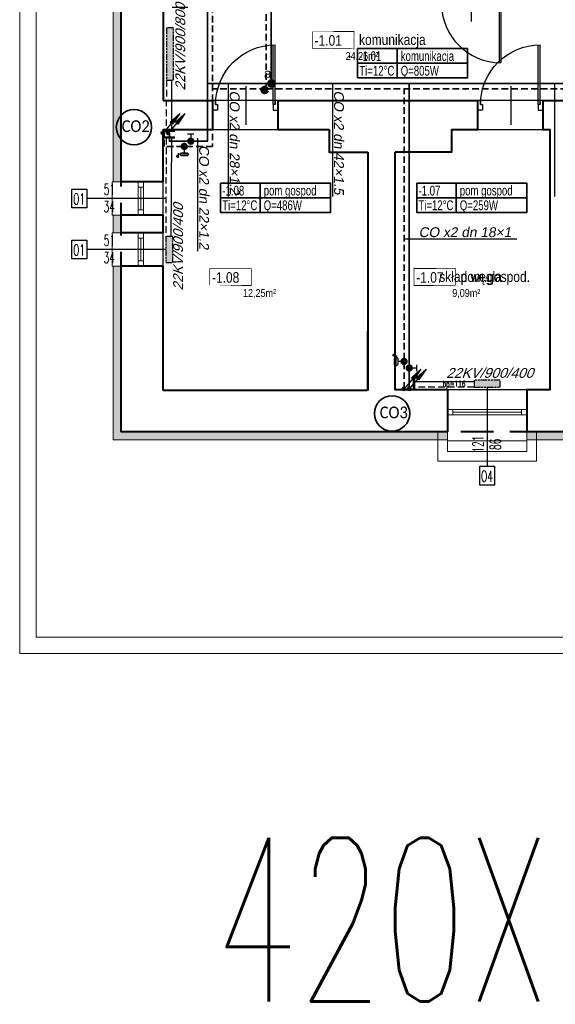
# Model space of a CAD drawing. Header units: millimetres. Extents: x 8949 to 48457, y -1077 to 15217.
# Tile 1 of 63: x 20379 to 21198, y 6584 to 8088. Entities that reach past the tile are written whole.
import ezdxf
from ezdxf.enums import TextEntityAlignment as Align

# ---------------------------------------------------------------- set-up
doc = ezdxf.new("R2010")
doc.units = ezdxf.units.MM
doc.linetypes.add('DASHED', pattern=[0.75, 0.5, -0.25])
doc.linetypes.add('PHANTOM', pattern=[29.5, 9.5, -1.5, 3, -1.5, 3, -1.5, 9.5])
for name, color, linetype, lineweight in [('0A_KONSTR', 250, 'Continuous', 40), ('0A_OCIEPLENIE', 30, 'Continuous', 9), ('0A_OPISY POM', 7, 'Continuous', 9), ('0A_POMOCNICZE', 30, 'Continuous', 9), ('0A_STOLARKA', 140, 'Continuous', 9), ('0Z_OPISY', 7, 'Continuous', 9), ('__ IS co_OZN POM', 6, 'Continuous', 35), ('___CO', 1, 'Continuous', 25), ('___IS GRZEJNIKI', 1, 'PHANTOM', 30), ('___IS OPIS PIONÓW', 2, 'Continuous', 25), ('___IS OPIS SREDNIC CO', 2, 'Continuous', 25), ('___IS PION CO', 1, 'Continuous', 25), ('__IS TERMOSTAT', 6, 'Continuous', 25)]:
    doc.layers.add(name, color=color, linetype=linetype, lineweight=lineweight)
for name, color, linetype in [('_a_drzwi', 2, 'Continuous'), ('ARMATURA', 7, 'Continuous'), ('Opisy', 4, 'Continuous')]:
    doc.layers.add(name, color=color, linetype=linetype)
doc.styles.add('0', font='arial.ttf', dxfattribs={"height": 10})
doc.styles.add('1', font='simplex.shx', dxfattribs={"width": 0.6})
doc.styles.add('1_50', font='simplex.shx', dxfattribs={"width": 0.6})
doc.styles.add('ETYKIETY_PRZEWODOW', font='arial.ttf', dxfattribs={"oblique": 10, "height": 10})
doc.styles.add('m1_romans', font='romans.shx', dxfattribs={"width": 0.8})
doc.styles.get("Standard").update_dxf_attribs({"font": 'arial.ttf'})

# ---------------------------------------------------------------- blocks, each defined once
blk = doc.blocks.new('A$C372b6b25')
at = {"layer": '_a_drzwi'}
for p, q in [((3.333333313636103, -4.444444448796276), (3.333333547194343, 63.88888889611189)), ((5.55555553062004, -4.444444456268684), (5.555555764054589, 63.852745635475)), ((37.04486090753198, 16.66666644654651), (37.04486075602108, -27.77777792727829)), ((0, 0), (3.33333332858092, -1.120861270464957e-08)), ((5.555555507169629, -11.1111111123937), (-3.839522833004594e-08, -11.1111110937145)), ((3.33333332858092, -1.120861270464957e-08), (3.333333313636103, -4.444444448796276)), ((3.333333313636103, -4.444444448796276), (5.55555553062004, -4.444444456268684)), ((5.55555553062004, -4.444444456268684), (5.555555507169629, -11.1111111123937)), ((69.44444444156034, -4.444444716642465), (69.44444441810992, -11.11111137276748)), ((71.66666665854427, -4.444444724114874), (69.44444444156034, -4.444444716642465)), ((69.44444441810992, -11.11111137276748), (74.99999996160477, -11.1111113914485)), ((71.66666667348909, -2.870419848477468e-07), (71.66666665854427, -4.444444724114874)), ((75, -2.982487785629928e-07), (71.66666667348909, -2.870419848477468e-07))]:
    blk.add_line(p, q, dxfattribs=at)
for points in [[(0, 0), (0, -11.1111110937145)], [(75, -2.982487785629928e-07), (74.99999996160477, -11.1111113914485)]]:
    blk.add_lwpolyline(points, dxfattribs=at)
blk.add_arc((3.333333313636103, -4.444444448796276), 68.33333334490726, 0, 89.99999980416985, dxfattribs=at)
blk = doc.blocks.new('A$C3A1D35A0')
at = {"layer": '___IS PION CO'}
blk.add_hatch(color=2, dxfattribs=at).paths.add_polyline_path([(0, 39.52686293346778), (-2.429371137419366, 19.93677408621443), (0, 19.93677408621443), (2.429371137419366, 19.93677408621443)])
at = {"layer": '___IS PION CO', "color": 2}
for points in [[(0, 39.52686293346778), (-2.429371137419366, 19.93677408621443), (0, 19.93677408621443)], [(0, 39.52686293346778), (0, 0)], [(0, 39.52686293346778), (0, 0)], [(0, 39.52686293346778), (2.429371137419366, 19.93677408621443), (0, 19.93677408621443)]]:
    blk.add_lwpolyline(points, dxfattribs=at)
blk = doc.blocks.new('REGDPG')
at = {"layer": 'ARMATURA', "linetype": 'Continuous'}
for p, q in [((11, 21), (11, 13)), ((11, 21), (13, 21)), ((13, 21), (14, 20)), ((14, 20), (14, 18)), ((-9, 15), (-6, 18)), ((-6, 12), (-9, 15)), ((-9, 15), (9, 15)), ((-6, 18), (6, 18)), ((6, 12), (-6, 12)), ((0, 6), (0, 12)), ((6, 18), (9, 15)), ((9, 15), (6, 12)), ((13, 17), (11, 17)), ((14, 18), (13, 17))]:
    blk.add_line(p, q, dxfattribs=at)
at = {"layer": 'ARMATURA', "linetype": 'Continuous', "const_width": 7}
blk.add_lwpolyline([(-3.5, 0, 1), (3.5, 0, 1)], format="xyb", close=True, dxfattribs=at)
blk = doc.blocks.new('ZAWORODCING')
at = {"layer": 'ARMATURA', "linetype": 'Continuous'}
for p, q in [((-6, 14), (6, 14)), ((0, 14), (0, 7))]:
    blk.add_line(p, q, dxfattribs=at)
at = {"layer": 'ARMATURA', "linetype": 'Continuous', "const_width": 7}
blk.add_lwpolyline([(-3.5, 0, 1), (3.5, 0, 1)], format="xyb", close=True, dxfattribs=at)

msp = doc.modelspace()

# ---------------------------------------------------------------- hatches: boundary and pattern name
at = {"layer": '0A_OCIEPLENIE', "transparency": 33554687}
h = msp.add_hatch(dxfattribs=at)
h.set_pattern_fill('HONEY', color=256)
h.set_pattern_definition([(0, (8036.601214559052, 1017.80696612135), (4.7625, 2.749630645), [3.175, -6.35]), (120, (8036.601214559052, 1017.80696612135), (-4.762499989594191, 2.749630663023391), [3.174999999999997, -6.349999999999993]), (59.99999999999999, (8036.601214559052, 1017.80696612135), (1.040580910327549e-08, 5.499261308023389), [-6.35, 3.175])])
h.paths.add_polyline_path([(21748.72370591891, 7458.432598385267), (21743.72370591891, 7458.432598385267), (21743.72370591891, 7446.432598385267), (21748.72370591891, 7446.432598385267)])
h.paths.add_polyline_path([(21743.72370591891, 7458.432598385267), (21725.72370591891, 7458.432598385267), (21725.72370591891, 7446.432598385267), (21743.72370591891, 7446.432598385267)])
h.paths.add_polyline_path([(21725.72370591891, 7458.432598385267), (21720.72370591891, 7458.432598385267), (21720.72370591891, 7446.432598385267), (21725.72370591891, 7446.432598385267)])
h.paths.add_polyline_path([(21668.72370591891, 7458.432598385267), (21645.72370591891, 7458.432598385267), (21645.72370591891, 7446.432598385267), (21668.72370591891, 7446.432598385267)])
h.paths.add_polyline_path([(21645.72370591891, 7458.432598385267), (21640.72370591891, 7458.432598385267), (21640.72370591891, 7446.432598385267), (21645.72370591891, 7446.432598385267)])
h.paths.add_polyline_path([(21588.72370591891, 7458.432598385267), (21573.72370591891, 7458.432598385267), (21573.72370591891, 7446.43259838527), (21588.72370591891, 7446.43259838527)])
h.paths.add_polyline_path([(21573.72370591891, 7458.432598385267), (21491.05126468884, 7458.432598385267), (21491.05126468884, 7446.43259838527), (21573.72370591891, 7446.43259838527)])
h.paths.add_polyline_path([(21491.05126468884, 7458.432598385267), (21450.16534674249, 7458.432598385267), (21450.16534674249, 7446.43259838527), (21491.05126468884, 7446.43259838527)])
h.paths.add_polyline_path([(21450.16534674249, 7458.432598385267), (21435.16534674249, 7458.432598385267), (21435.16534674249, 7446.43259838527), (21450.16534674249, 7446.43259838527)])
h.paths.add_polyline_path([(21384.16534674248, 7458.432598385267), (21379.16534674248, 7458.432598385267), (21379.16534674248, 7446.432598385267), (21384.16534674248, 7446.432598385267)])
h.paths.add_polyline_path([(21379.16534674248, 7458.432598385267), (21361.16534674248, 7458.432598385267), (21361.16534674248, 7446.432598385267), (21379.16534674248, 7446.432598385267)])
h.paths.add_polyline_path([(21361.16534674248, 7458.432598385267), (21356.16534674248, 7458.432598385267), (21356.16534674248, 7446.432598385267), (21361.16534674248, 7446.432598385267)])
h.paths.add_polyline_path([(21304.16534674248, 7458.432598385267), (21289.16534674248, 7458.432598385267), (21289.16534674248, 7446.432598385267), (21304.16534674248, 7446.432598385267)])
h.paths.add_polyline_path([(21289.16534674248, 7458.432598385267), (21169.16534674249, 7458.432598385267), (21169.16534674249, 7446.432598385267), (21289.16534674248, 7446.432598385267)])
h.paths.add_polyline_path([(21169.16534674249, 7458.432598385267), (21154.16534674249, 7458.432598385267), (21154.16534674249, 7446.432598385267), (21169.16534674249, 7446.432598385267)])
h.paths.add_polyline_path([(21033.16534674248, 7458.432598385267), (21018.16534674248, 7458.432598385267), (21018.16534674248, 7446.432598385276), (21033.16534674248, 7446.432598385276)])
h.paths.add_polyline_path([(21018.16534674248, 7458.432598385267), (20534.16534674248, 7458.432598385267), (20534.16534674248, 7711.432598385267), (20522.16534674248, 7711.432598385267), (20522.16534674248, 7446.432598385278), (20534.16534674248, 7446.432598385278), (21018.16534674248, 7446.432598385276)])
h.paths.add_polyline_path([(20534.16534674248, 7789.432598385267), (20522.16534674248, 7789.432598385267), (20522.16534674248, 7762.432598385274), (20534.16534674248, 7762.432598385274)])
h.paths.add_polyline_path([(20534.16534674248, 8218.432598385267), (20522.16534674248, 8218.432598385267), (20522.16534674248, 7840.432598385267), (20534.16534674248, 7840.432598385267)])
h.paths.add_polyline_path([(21373.62060964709, 8001.771961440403), (21413.36027445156, 8001.771961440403), (21413.36027445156, 8028.794307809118), (21373.62060964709, 8028.794307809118)], flags=9)
h.paths.add_polyline_path([(20674.16391548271, 8327.965227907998), (20674.16391548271, 8356.565227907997), (20653.16391548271, 8356.565227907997), (20653.16391548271, 8327.965227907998)], flags=9)
h.paths.add_polyline_path([(20674.16391548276, 8118.132598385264), (20674.16391548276, 8138.732598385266), (20653.16391548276, 8138.732598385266), (20653.16391548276, 8118.132598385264)], flags=9)
h.paths.add_polyline_path([(20674.16391548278, 8022.432598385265), (20674.16391548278, 8049.432598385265), (20653.16391548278, 8049.432598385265), (20653.16391548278, 8022.432598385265)], flags=9)
h.paths.add_polyline_path([(20674.16391548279, 7931.932598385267), (20674.16391548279, 7952.932598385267), (20653.16391548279, 7952.932598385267), (20653.16391548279, 7931.932598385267)], flags=9)
h.paths.add_polyline_path([(20654.70457165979, 7707.06116981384), (20654.70457165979, 7735.661169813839), (20633.70457165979, 7735.661169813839), (20633.70457165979, 7707.06116981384)], flags=9)
h.paths.add_polyline_path([(20743.92645476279, 8193.325151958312), (20772.52645476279, 8193.325151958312), (20772.52645476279, 8214.325151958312), (20743.92645476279, 8214.325151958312)], flags=9)
h.paths.add_polyline_path([(20965.36534674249, 8193.325151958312), (20985.96534674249, 8193.325151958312), (20985.96534674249, 8214.325151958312), (20965.36534674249, 8214.325151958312)], flags=9)
h.paths.add_polyline_path([(21062.86534674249, 8193.325151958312), (21089.46534674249, 8193.325151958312), (21089.46534674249, 8214.325151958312), (21062.86534674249, 8214.325151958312)], flags=9)
h.paths.add_polyline_path([(20903.36444984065, 8216.029296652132), (20903.36444984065, 8239.429296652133), (20882.36444984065, 8239.429296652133), (20882.36444984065, 8216.029296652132)], flags=9)
h.paths.add_polyline_path([(20740.17812377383, 7573.905326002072), (20767.17812377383, 7573.905326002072), (20767.17812377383, 7594.905326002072), (20740.17812377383, 7594.905326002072)], flags=25)
h.paths.add_polyline_path([(21057.06534674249, 7573.905326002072), (21085.26534674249, 7573.905326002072), (21085.26534674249, 7594.905326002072), (21057.06534674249, 7594.905326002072)], flags=9)
h.paths.add_polyline_path([(21362.36534674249, 7573.90532600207), (21390.96534674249, 7573.90532600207), (21390.96534674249, 7594.90532600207), (21362.36534674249, 7594.90532600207)], flags=9)
h.paths.add_polyline_path([(21676.66534674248, 7573.905326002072), (21705.66534674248, 7573.905326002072), (21705.66534674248, 7594.905326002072), (21676.66534674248, 7594.905326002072)], flags=9)
h.paths.add_polyline_path([(21489.82424098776, 7828.177741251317), (21489.82424098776, 7855.177741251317), (21468.82424098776, 7855.177741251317), (21468.82424098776, 7828.177741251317)], flags=9)
h.paths.add_polyline_path([(21525.1696310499, 7736.2763530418), (21542.1696310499, 7736.2763530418), (21542.1696310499, 7757.2763530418), (21525.1696310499, 7757.2763530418)], flags=9)
h.paths.add_polyline_path([(21594.25587722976, 7729.510486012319), (21594.25587722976, 7758.110486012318), (21573.25587722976, 7758.110486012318), (21573.25587722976, 7729.510486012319)], flags=9)
h.paths.add_polyline_path([(21238.12639449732, 8250.438293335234), (21238.12639449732, 8279.038293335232), (21217.12639449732, 8279.038293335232), (21217.12639449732, 8250.438293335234)], flags=9)
h.paths.add_polyline_path([(21238.12639449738, 7707.632598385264), (21238.12639449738, 7736.232598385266), (21217.12639449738, 7736.232598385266), (21217.12639449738, 7707.632598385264)], flags=9)
h.paths.add_polyline_path([(20871.4571188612, 7842.327518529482), (20891.6571188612, 7842.327518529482), (20891.6571188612, 7863.327518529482), (20871.4571188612, 7863.327518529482)], flags=9)
h.paths.add_polyline_path([(20986.06534674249, 7842.327518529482), (21006.26534674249, 7842.327518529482), (21006.26534674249, 7863.327518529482), (20986.06534674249, 7863.327518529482)], flags=9)
h.paths.add_polyline_path([(20822.57036450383, 7889.819634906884), (20822.57036450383, 7910.419634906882), (20801.57036450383, 7910.419634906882), (20801.57036450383, 7889.819634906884)], flags=9)
h.paths.add_polyline_path([(21066.26253718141, 7889.380100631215), (21066.26253718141, 7909.980100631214), (21045.26253718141, 7909.980100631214), (21045.26253718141, 7889.380100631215)], flags=9)
h.paths.add_polyline_path([(21136.91124650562, 7752.365417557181), (21136.91124650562, 7780.96541755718), (21115.91124650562, 7780.96541755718), (21115.91124650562, 7752.365417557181)], flags=9)
h.paths.add_polyline_path([(21639.7596360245, 7426.791666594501), (21639.7596360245, 7451.9916665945), (21614.5596360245, 7451.9916665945), (21614.5596360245, 7426.791666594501)], flags=9)
h.paths.add_polyline_path([(21613.3385257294, 7429.477470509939), (21613.3385257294, 7449.877470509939), (21588.1385257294, 7449.877470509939), (21588.1385257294, 7429.477470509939)], flags=9)
h.paths.add_polyline_path([(21719.7596360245, 7426.791666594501), (21719.7596360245, 7451.9916665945), (21694.5596360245, 7451.9916665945), (21694.5596360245, 7426.791666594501)], flags=9)
h.paths.add_polyline_path([(21693.33852572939, 7429.477470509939), (21693.33852572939, 7449.877470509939), (21668.13852572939, 7449.877470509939), (21668.13852572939, 7429.477470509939)], flags=9)
h.paths.add_polyline_path([(21799.7596360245, 7426.791666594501), (21799.7596360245, 7451.9916665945), (21774.5596360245, 7451.9916665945), (21774.5596360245, 7426.791666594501)], flags=9)
h.paths.add_polyline_path([(21773.33852572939, 7429.477470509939), (21773.33852572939, 7449.877470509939), (21748.13852572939, 7449.877470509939), (21748.13852572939, 7429.477470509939)], flags=9)
h.paths.add_polyline_path([(21603.69324741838, 7378.050033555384), (21625.05324741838, 7378.050033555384), (21625.05324741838, 7403.250033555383), (21603.69324741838, 7403.250033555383)], flags=9)
h.paths.add_polyline_path([(21683.69324741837, 7378.050033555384), (21705.05324741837, 7378.050033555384), (21705.05324741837, 7403.250033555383), (21683.69324741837, 7403.250033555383)], flags=9)
h.paths.add_polyline_path([(21763.69324741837, 7378.050033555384), (21785.05324741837, 7378.050033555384), (21785.05324741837, 7403.250033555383), (21763.69324741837, 7403.250033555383)], flags=9)
h.paths.add_polyline_path([(21956.13488824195, 7378.050033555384), (21977.49488824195, 7378.050033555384), (21977.49488824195, 7403.250033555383), (21956.13488824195, 7403.250033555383)], flags=9)
h.paths.add_polyline_path([(21669.30192060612, 7678.618545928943), (21783.28827804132, 7678.618545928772), (21783.28827804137, 7711.928232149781), (21669.30192060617, 7711.928232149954)], flags=9)
h.paths.add_polyline_path([(21604.07009452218, 7658.137891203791), (21652.85590625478, 7658.137891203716), (21652.85590625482, 7683.120155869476), (21604.07009452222, 7683.120155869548)], flags=9)
h.paths.add_polyline_path([(21493.08263417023, 8753.618184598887), (21493.08263417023, 8776.720503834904), (21451.86844590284, 8776.720503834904), (21451.86844590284, 8753.618184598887)], flags=9)
h.paths.add_polyline_path([(21493.08263417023, 7301.373594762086), (21493.08263417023, 7324.475913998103), (21451.86844590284, 7324.475913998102), (21451.86844590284, 7301.373594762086)], flags=9)
h.paths.add_polyline_path([(21252.50357933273, 8338.787035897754), (21366.48993676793, 8338.787035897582), (21366.48993676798, 8372.096722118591), (21252.50357933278, 8372.096722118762)], flags=9)
h.paths.add_polyline_path([(20736.31588251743, 7678.618545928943), (20840.08668742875, 7678.618545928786), (20840.0866874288, 7711.928232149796), (20736.31588251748, 7711.928232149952)], flags=9)
h.paths.add_polyline_path([(21047.87178949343, 7678.618545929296), (21161.85814692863, 7678.618545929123), (21161.85814692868, 7711.928232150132), (21047.87178949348, 7711.928232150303)], flags=9)
h.paths.add_polyline_path([(21364.1983098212, 7678.618545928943), (21478.1846672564, 7678.618545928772), (21478.18466725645, 7711.928232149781), (21364.19830982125, 7711.928232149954)], flags=9)
h.paths.add_polyline_path([(21712.71030987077, 8338.787035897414), (21826.69666730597, 8338.787035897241), (21826.69666730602, 8372.096722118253), (21712.71030987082, 8372.096722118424)], flags=9)
h.paths.add_polyline_path([(21187.32905202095, 8318.306381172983), (21236.11486375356, 8318.30638117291), (21236.1148637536, 8343.288645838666), (21187.32905202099, 8343.288645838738)], flags=9)
h.paths.add_polyline_path([(21186.69123397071, 8337.845640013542), (21236.47022442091, 8337.845640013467), (21236.47022442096, 8371.155326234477), (21186.69123397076, 8371.155326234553)], flags=9)
h.paths.add_polyline_path([(20952.16538171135, 8338.525098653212), (21075.29771458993, 8338.525098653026), (21075.29771458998, 8371.834784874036), (20952.1653817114, 8371.834784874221)], flags=9)
h.paths.add_polyline_path([(20887.13000856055, 8318.306381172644), (20943.5611136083, 8318.30638117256), (20943.56111360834, 8343.288645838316), (20887.13000856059, 8343.2886458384)], flags=9)
h.paths.add_polyline_path([(20886.30938014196, 8337.845640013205), (20936.08837059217, 8337.84564001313), (20936.08837059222, 8371.155326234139), (20886.30938014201, 8371.155326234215)], flags=9)
h.paths.add_polyline_path([(20669.53698958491, 7658.137891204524), (20725.96809463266, 7658.13789120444), (20725.9680946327, 7683.120155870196), (20669.53698958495, 7683.120155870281)], flags=24)
h.paths.add_polyline_path([(20669.80503783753, 7677.677150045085), (20719.58402828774, 7677.67715004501), (20719.58402828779, 7710.986836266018), (20669.80503783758, 7710.986836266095)], flags=24)
h.paths.add_polyline_path([(20982.63996340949, 7658.137891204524), (21031.42577514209, 7658.137891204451), (21031.42577514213, 7683.120155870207), (20982.63996340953, 7683.12015587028)], flags=9)
h.paths.add_polyline_path([(20982.02670197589, 7677.677150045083), (21031.80569242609, 7677.677150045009), (21031.80569242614, 7710.986836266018), (20982.02670197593, 7710.986836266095)], flags=9)
h.paths.add_polyline_path([(21298.04151784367, 7658.137891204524), (21354.47262289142, 7658.13789120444), (21354.47262289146, 7683.120155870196), (21298.04151784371, 7683.120155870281)], flags=9)
h.paths.add_polyline_path([(21298.35322230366, 7677.677150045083), (21348.13221275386, 7677.677150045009), (21348.13221275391, 7710.986836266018), (21298.3532223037, 7710.986836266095)], flags=9)
h.paths.add_polyline_path([(21603.34769257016, 7677.677150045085), (21653.12668302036, 7677.67715004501), (21653.12668302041, 7710.986836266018), (21603.34769257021, 7710.986836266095)], flags=9)
h.paths.add_polyline_path([(21954.94736955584, 7674.176526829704), (22039.35664649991, 7674.176526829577), (22039.35664649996, 7707.486213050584), (21954.94736955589, 7707.486213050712)], flags=9)
h.paths.add_polyline_path([(21888.82331973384, 7658.137891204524), (21945.25442478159, 7658.13789120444), (21945.25442478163, 7683.120155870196), (21888.82331973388, 7683.120155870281)], flags=9)
h.paths.add_polyline_path([(21889.16776634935, 7677.677150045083), (21938.94675679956, 7677.677150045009), (21938.94675679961, 7710.986836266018), (21889.1677663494, 7710.986836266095)], flags=9)
h.paths.add_polyline_path([(21646.55351789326, 8318.306381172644), (21702.98462294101, 8318.30638117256), (21702.98462294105, 8343.288645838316), (21646.5535178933, 8343.288645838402)], flags=9)
h.paths.add_polyline_path([(21646.86522235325, 8337.845640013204), (21696.64421280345, 8337.845640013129), (21696.64421280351, 8371.155326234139), (21646.8652223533, 8371.155326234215)], flags=9)
h.paths.add_polyline_path([(21461.71534346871, 8513.600384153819), (21575.70170090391, 8513.600384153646), (21575.70170090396, 8546.910070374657), (21461.71534346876, 8546.910070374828)], flags=9)
h.paths.add_polyline_path([(21396.48351738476, 8493.119729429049), (21445.26932911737, 8493.119729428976), (21445.26932911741, 8518.101994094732), (21396.4835173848, 8518.101994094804)], flags=9)
h.paths.add_polyline_path([(21395.96848241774, 8512.658988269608), (21445.74747286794, 8512.658988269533), (21445.74747286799, 8545.968674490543), (21395.96848241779, 8545.96867449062)], flags=9)
h.paths.add_polyline_path([(20892.49067118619, 8040.692653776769), (21002.3733451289, 8040.692653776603), (21002.37334512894, 8074.002339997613), (20892.49067118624, 8074.002339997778)], flags=9)
h.paths.add_polyline_path([(20827.4552980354, 8020.211999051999), (20883.88640308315, 8020.211999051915), (20883.88640308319, 8045.194263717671), (20827.45529803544, 8045.194263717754)], flags=9)
h.paths.add_polyline_path([(20829.19947179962, 8039.751257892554), (20878.97846224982, 8039.75125789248), (20878.97846224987, 8073.060944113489), (20829.19947179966, 8073.060944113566)], flags=9)
h.paths.add_polyline_path([(23135.22363020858, 7443.780619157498), (23358.70248423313, 7443.780619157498), (23358.70248423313, 7531.968431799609), (23135.22363020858, 7531.968431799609)], flags=9)
h.paths.add_polyline_path([(23133.10995033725, 7558.022681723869), (23412.14942029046, 7558.022681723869), (23412.14942029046, 7639.691932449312), (23133.10995033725, 7639.691932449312)], flags=9)
h.paths.add_polyline_path([(23137.44402740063, 7325.375708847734), (23231.80129206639, 7325.375708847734), (23231.80129206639, 7343.736629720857), (23137.44402740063, 7343.736629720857)], flags=9)
h.paths.add_polyline_path([(23359.28262447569, 7155.657134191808), (23394.00078827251, 7155.657134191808), (23394.00078827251, 7176.376923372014), (23359.28262447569, 7176.376923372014)], flags=9)
h.paths.add_polyline_path([(23081.41918160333, 8403.973216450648), (23412.4751818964, 8403.973216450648), (23412.4751818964, 9132.06125635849), (23081.41918160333, 9132.06125635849)], flags=9)
h.paths.add_polyline_path([(23135.68500805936, 7235.452969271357), (23346.86773849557, 7235.452969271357), (23346.86773849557, 7289.921575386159), (23135.68500805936, 7289.921575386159)], flags=9)
h.paths.add_polyline_path([(23136.90405960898, 7381.559866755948), (23306.6669021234, 7381.559866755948), (23306.6669021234, 7423.58959917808), (23136.90405960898, 7423.58959917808)], flags=9)
h.paths.add_polyline_path([(23237.12699256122, 7154.680444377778), (23296.83098621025, 7154.680444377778), (23296.83098621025, 7175.400233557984), (23237.12699256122, 7175.400233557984)], flags=9)
h.paths.add_polyline_path([(23134.79798755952, 7531.722983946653), (23283.42355245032, 7531.722983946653), (23283.42355245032, 7552.442773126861), (23134.79798755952, 7552.442773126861)], flags=9)
h.paths.add_polyline_path([(23133.75548244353, 7638.506261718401), (23285.48112833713, 7638.506261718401), (23285.48112833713, 7659.226050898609), (23133.75548244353, 7659.226050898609)], flags=9)
h.paths.add_polyline_path([(23358.54053376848, 7196.513202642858), (23421.87757333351, 7196.513202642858), (23421.87757333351, 7216.91422583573), (23358.54053376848, 7216.91422583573)], flags=9)
h.paths.add_polyline_path([(23137.19484688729, 7291.481202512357), (23256.15016749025, 7291.481202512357), (23256.15016749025, 7312.200991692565), (23137.19484688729, 7312.200991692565)], flags=9)
h.paths.add_polyline_path([(23135.68613474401, 7423.263701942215), (23221.08239263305, 7423.263701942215), (23221.08239263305, 7443.983491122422), (23135.68613474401, 7443.983491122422)], flags=9)
h.paths.add_polyline_path([(23135.40216427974, 7194.306786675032), (23252.01184837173, 7194.306786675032), (23252.01184837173, 7215.02657585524), (23135.40216427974, 7215.02657585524)], flags=9)
h.paths.add_polyline_path([(23135.81994198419, 7342.800471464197), (23267.25788963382, 7342.800471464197), (23267.25788963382, 7363.520260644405), (23135.81994198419, 7363.520260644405)], flags=9)
h.paths.add_polyline_path([(23135.57972078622, 7175.247606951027), (23193.66508807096, 7175.247606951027), (23193.66508807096, 7195.967396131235), (23135.57972078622, 7195.967396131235)], flags=9)
h.paths.add_polyline_path([(23236.41735283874, 7175.354507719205), (23285.13389125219, 7175.354507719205), (23285.13389125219, 7196.074296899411), (23236.41735283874, 7196.074296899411)], flags=9)
h.paths.add_polyline_path([(23136.37911449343, 7215.831377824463), (23204.89982138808, 7215.831377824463), (23204.89982138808, 7236.080461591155), (23136.37911449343, 7236.080461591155)], flags=9)
h.paths.add_polyline_path([(23357.7480666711, 7215.896456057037), (23404.42312139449, 7215.896456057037), (23404.42312139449, 7236.145539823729), (23357.7480666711, 7236.145539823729)], flags=9)
h.paths.add_polyline_path([(23358.1740456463, 7175.512109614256), (23419.69399583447, 7175.512109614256), (23419.69399583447, 7195.761193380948), (23358.1740456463, 7195.761193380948)], flags=9)
h.paths.add_polyline_path([(23135.26118712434, 7154.135968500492), (23167.62685582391, 7154.135968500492), (23167.62685582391, 7174.855757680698), (23135.26118712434, 7174.855757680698)], flags=9)
h.paths.add_polyline_path([(23130.67684364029, 7088.110058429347), (23447.0428054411, 7088.110058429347), (23447.0428054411, 7154.097439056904), (23130.67684364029, 7154.097439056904)], flags=9)
h.paths.add_polyline_path([(20503.33483340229, 7711.896668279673), (20528.53483340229, 7711.896668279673), (20528.53483340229, 7737.096668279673), (20503.33483340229, 7737.096668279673)], flags=9)
h.paths.add_polyline_path([(20506.02063731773, 7738.317778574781), (20526.42063731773, 7738.317778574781), (20526.42063731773, 7763.517778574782), (20506.02063731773, 7763.517778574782)], flags=9)
h.paths.add_polyline_path([(20503.33483340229, 7789.896668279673), (20528.53483340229, 7789.896668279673), (20528.53483340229, 7815.096668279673), (20503.33483340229, 7815.096668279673)], flags=9)
h.paths.add_polyline_path([(20506.02063731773, 7816.317778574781), (20526.42063731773, 7816.317778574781), (20526.42063731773, 7841.517778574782), (20506.02063731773, 7841.517778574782)], flags=9)
h.paths.add_polyline_path([(20616.34965918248, 8220.440119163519), (20616.34965918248, 8250.911547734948), (20599.84965918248, 8250.911547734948), (20599.84965918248, 8220.440119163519)], flags=9)
h.paths.add_polyline_path([(20503.81483340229, 8222.89666827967), (20528.05483340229, 8222.89666827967), (20528.05483340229, 8248.09666827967), (20503.81483340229, 8248.09666827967)], flags=9)
h.paths.add_polyline_path([(20504.10063731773, 8249.31777857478), (20528.34063731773, 8249.31777857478), (20528.34063731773, 8274.517778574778), (20504.10063731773, 8274.517778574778)], flags=9)
h.paths.add_polyline_path([(20616.34965918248, 8312.73964415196), (20616.34965918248, 8343.211072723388), (20599.84965918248, 8343.211072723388), (20599.84965918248, 8312.73964415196)], flags=9)
h.paths.add_polyline_path([(20503.81483340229, 8331.39666827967), (20528.0548334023, 8331.39666827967), (20528.0548334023, 8356.59666827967), (20503.81483340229, 8356.59666827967)], flags=9)
h.paths.add_polyline_path([(20503.86063731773, 8357.81777857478), (20528.58063731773, 8357.81777857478), (20528.58063731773, 8383.017778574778), (20503.86063731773, 8383.017778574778)], flags=9)
h.paths.add_polyline_path([(20739.9671601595, 8358.150064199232), (20799.44874269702, 8358.150064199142), (20799.44874269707, 8391.45975042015), (20739.96716015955, 8391.459750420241)], flags=9)
h.paths.add_polyline_path([(21075.20127684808, 8615.290125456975), (21075.20127684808, 8640.010125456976), (21050.00127684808, 8640.010125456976), (21050.00127684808, 8615.290125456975)], flags=9)
h.paths.add_polyline_path([(21048.78016655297, 8615.575929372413), (21048.78016655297, 8640.295929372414), (21023.58016655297, 8640.295929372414), (21023.58016655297, 8615.575929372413)], flags=9)
h.paths.add_polyline_path([(21219.70127684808, 8615.050125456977), (21219.70127684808, 8640.250125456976), (21194.50127684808, 8640.250125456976), (21194.50127684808, 8615.050125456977)], flags=9)
h.paths.add_polyline_path([(21193.28016655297, 8617.735929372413), (21193.28016655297, 8638.135929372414), (21168.08016655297, 8638.135929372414), (21168.08016655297, 8617.735929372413)], flags=9)
h.paths.add_polyline_path([(21724.70127684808, 8615.050125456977), (21724.70127684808, 8640.250125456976), (21699.50127684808, 8640.250125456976), (21699.50127684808, 8615.050125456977)], flags=9)
h.paths.add_polyline_path([(21698.28016655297, 8617.735929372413), (21698.28016655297, 8638.135929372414), (21673.08016655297, 8638.135929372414), (21673.08016655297, 8617.735929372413)], flags=9)
h.paths.add_polyline_path([(21872.70127684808, 8615.050125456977), (21872.70127684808, 8640.250125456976), (21847.50127684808, 8640.250125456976), (21847.50127684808, 8615.050125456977)], flags=9)
h.paths.add_polyline_path([(21846.28016655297, 8617.735929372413), (21846.28016655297, 8638.135929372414), (21821.08016655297, 8638.135929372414), (21821.08016655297, 8617.735929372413)], flags=9)
h.paths.add_polyline_path([(22019.70127684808, 8615.050125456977), (22019.70127684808, 8640.250125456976), (21994.50127684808, 8640.250125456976), (21994.50127684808, 8615.050125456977)], flags=9)
h.paths.add_polyline_path([(21993.28016655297, 8617.735929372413), (21993.28016655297, 8638.135929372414), (21968.08016655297, 8638.135929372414), (21968.08016655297, 8617.735929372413)], flags=9)
h.paths.add_polyline_path([(21862.57446447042, 8026.996781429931), (21922.05604700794, 8026.996781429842), (21922.05604700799, 8060.306467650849), (21862.57446447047, 8060.30646765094)], flags=9)
h.paths.add_polyline_path([(21649.97674942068, 7747.876126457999), (21746.56610822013, 7747.876126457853), (21746.56610822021, 7802.802911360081), (21649.97674942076, 7802.802911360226)], flags=9)
h.paths.add_polyline_path([(21916.47386146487, 7749.699151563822), (21975.95544400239, 7749.699151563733), (21975.95544400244, 7783.008837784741), (21916.47386146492, 7783.008837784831)], flags=9)
h.paths.add_polyline_path([(21920.34872090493, 7528.203362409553), (22003.2772923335, 7528.203362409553), (22003.2772923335, 7541.703362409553), (21920.34872090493, 7541.703362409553)], flags=9)
h.paths.add_polyline_path([(21992.20127684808, 7426.791666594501), (21992.20127684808, 7451.9916665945), (21967.00127684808, 7451.9916665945), (21967.00127684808, 7426.791666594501)], flags=9)
h.paths.add_polyline_path([(21965.78016655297, 7429.477470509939), (21965.78016655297, 7449.877470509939), (21940.58016655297, 7449.877470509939), (21940.58016655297, 7429.477470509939)], flags=9)
h.paths.add_polyline_path([(21435.20127684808, 7429.191666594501), (21435.20127684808, 7449.591666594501), (21410.00127684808, 7449.591666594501), (21410.00127684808, 7429.191666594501)], flags=9)
h.paths.add_polyline_path([(21408.78016655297, 7429.477470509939), (21408.78016655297, 7449.877470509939), (21383.58016655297, 7449.877470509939), (21383.58016655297, 7429.477470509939)], flags=9)
h.paths.add_polyline_path([(21355.20127684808, 7426.791666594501), (21355.20127684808, 7451.9916665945), (21330.00127684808, 7451.9916665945), (21330.00127684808, 7426.791666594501)], flags=9)
h.paths.add_polyline_path([(21328.78016655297, 7427.317470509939), (21328.78016655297, 7452.037470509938), (21303.58016655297, 7452.037470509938), (21303.58016655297, 7427.317470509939)], flags=9)
h.paths.add_polyline_path([(21118.70127684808, 7427.271666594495), (21118.70127684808, 7451.511666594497), (21093.50127684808, 7451.511666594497), (21093.50127684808, 7427.271666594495)], flags=9)
h.paths.add_polyline_path([(21092.28016655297, 7425.637470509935), (21092.28016655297, 7453.717470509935), (21067.08016655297, 7453.717470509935), (21067.08016655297, 7425.637470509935)], flags=9)
h.paths.add_polyline_path([(21030.28104360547, 7522.195472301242), (21062.80961503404, 7522.195472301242), (21062.80961503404, 7538.695472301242), (21030.28104360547, 7538.695472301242)], flags=9)
h.paths.add_polyline_path([(21414.3908424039, 8109.659021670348), (21414.3908424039, 8223.873307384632), (21391.8908424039, 8223.873307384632), (21391.8908424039, 8109.659021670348)], flags=9)
h.paths.add_polyline_path([(20973.82230474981, 8658.707102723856), (21080.75087617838, 8658.707102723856), (21080.75087617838, 8681.207102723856), (20973.82230474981, 8681.207102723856)], flags=9)
at = {"layer": '___IS GRZEJNIKI'}
for points in [[(20603.33838954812, 7995.802407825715), (20614.33838954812, 7995.802407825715), (20614.33838954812, 8075.802407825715), (20603.33838954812, 8075.802407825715)], [(20602.29547649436, 7716.93259838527), (20613.29547649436, 7716.93259838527), (20613.29547649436, 7756.93259838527), (20602.29547649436, 7756.93259838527)], [(21073.66534674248, 7537.562728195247), (21073.66534674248, 7526.562728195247), (21113.66534674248, 7526.562728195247), (21113.66534674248, 7537.562728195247)]]:
    msp.add_hatch(color=256, dxfattribs=at).paths.add_polyline_path(points)

# ---------------------------------------------------------------- linework, layer by layer
at = {"layer": '0A_KONSTR'}
for p, q in [((20598.16534674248, 7920.43259838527), (20674.16534674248, 7920.43259838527)), ((20598.16534674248, 7840.43259838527), (20598.16534674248, 7920.43259838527)), ((20774.16534674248, 7920.43259838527), (20852.16534674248, 7920.43259838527)), ((20911.16534674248, 7885.43259838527), (20911.16534674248, 7521.43259838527)), ((20598.16534674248, 7762.432598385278), (20598.16534674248, 7789.43259838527)), ((20598.16534674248, 7521.43259838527), (20598.16534674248, 7711.43259838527)), ((20910.16534674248, 7521.43259838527), (20598.16534674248, 7521.43259838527))]:
    msp.add_line(p, q, dxfattribs=at)
at = {"layer": '0A_KONSTR', "linetype": 'DASHED', "ltscale": 100}
msp.add_lwpolyline([(20534.16534674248, 8611.432598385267), (22903.16534674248, 8611.432598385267), (22903.16534674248, 7458.432598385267), (20534.16534674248, 7458.432598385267)], close=True, dxfattribs=at)
at = {"layer": '0A_KONSTR'}
for points in [[(20534.16534674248, 7840.432598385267), (20534.16534674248, 8218.432598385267)], [(20598.16534674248, 8107.432598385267), (20598.16534674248, 7964.432598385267)], [(20598.16534674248, 7964.432598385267), (20674.16534674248, 7964.432598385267)], [(20674.16534674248, 7920.432598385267), (20674.16534674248, 7964.432598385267)], [(20774.16534674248, 7964.432598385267), (21079.16534674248, 7964.432598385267)], [(20774.16534674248, 7920.432598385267), (20774.16534674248, 7964.432598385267)], [(21079.16534674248, 7920.432598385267), (21079.16534674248, 7964.432598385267)], [(21179.16534674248, 7964.432598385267), (21289.16534674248, 7964.432598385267)], [(21179.16534674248, 7920.432598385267), (21179.16534674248, 7964.432598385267)], [(20852.16534674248, 7920.43259838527), (20852.16534674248, 7885.43259838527), (20911.16534674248, 7885.43259838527)], [(21039.16534674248, 7920.432598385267), (21039.16534674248, 7885.432598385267), (20953.16534674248, 7885.432598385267)], [(21039.16534674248, 7920.432598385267), (21079.16534674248, 7920.432598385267)], [(21179.16534674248, 7920.432598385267), (21189.16534674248, 7920.432598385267), (21189.16534674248, 7522.432598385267), (21154.16534674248, 7522.432598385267)], [(21033.16534674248, 7522.432598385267), (20953.16534674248, 7522.432598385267), (20953.16534674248, 7885.432598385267)], [(20598.16534674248, 7840.432598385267), (20534.16534674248, 7840.432598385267)], [(20598.16534674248, 7789.432598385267), (20534.16534674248, 7789.432598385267)], [(20534.16534674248, 7762.432598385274), (20534.16534674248, 7789.432598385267)], [(20598.16534674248, 7762.432598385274), (20534.16534674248, 7762.432598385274)], [(20598.16534674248, 7711.432598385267), (20534.16534674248, 7711.432598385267)], [(21033.16534674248, 7458.432598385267), (20534.16534674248, 7458.432598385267), (20534.16534674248, 7711.432598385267)], [(21033.16534674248, 7522.432598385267), (21033.16534674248, 7458.432598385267)], [(21154.16534674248, 7522.432598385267), (21154.16534674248, 7458.432598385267)], [(21304.16534674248, 7458.432598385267), (21154.16534674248, 7458.432598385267)]]:
    msp.add_lwpolyline(points, dxfattribs=at)
msp.add_point((20883.27386622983, 8031.475615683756), dxfattribs=at)
at = {"layer": '0A_OCIEPLENIE'}
for points in [[(20534.16534674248, 7840.432598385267), (20522.16534674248, 7840.432598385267), (20522.16534674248, 8218.432598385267), (20534.16534674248, 8218.432598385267)], [(20534.16534674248, 7762.432598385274), (20522.16534674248, 7762.432598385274), (20522.16534674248, 7789.432598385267), (20534.16534674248, 7789.432598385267)], [(21033.16534674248, 7458.432598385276), (21033.16534674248, 7446.432598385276), (20534.16534674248, 7446.432598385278), (20522.16534674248, 7446.432598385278), (20522.16534674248, 7711.432598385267), (20534.16534674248, 7711.432598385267)], [(21304.16534674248, 7458.432598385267), (21304.16534674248, 7446.432598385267), (21154.16534674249, 7446.432598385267), (21154.16534674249, 7458.432598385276)]]:
    msp.add_lwpolyline(points, dxfattribs=at)
at = {"layer": '0A_OPISY POM', "const_width": 1}
for points in [[(20826.18099804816, 8069.211856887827), (20889.93184420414, 8069.211856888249), (20889.93184420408, 8044.979944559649), (20826.1809980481, 8044.979944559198)], [(20669.35136626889, 7707.137749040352), (20733.10221242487, 7707.137749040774), (20733.10221242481, 7682.905836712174), (20669.35136626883, 7682.905836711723)], [(20981.52937419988, 7707.137749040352), (21045.28022035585, 7707.137749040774), (21045.28022035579, 7682.905836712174), (20981.52937419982, 7682.905836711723)]]:
    msp.add_lwpolyline(points, close=True, dxfattribs=at)
at = {"layer": '0A_POMOCNICZE', "lineweight": 13, "ltscale": 3}
for points in [[(21018.16534674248, 7458.432598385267), (21018.16534674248, 7413.432598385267), (21169.16534674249, 7413.432598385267), (21169.16534674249, 7458.432598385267)], [(21033.16534674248, 7458.432598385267), (21033.16534674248, 7428.432598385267), (21154.16534674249, 7428.432598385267), (21154.16534674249, 7458.432598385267)]]:
    msp.add_lwpolyline(points, dxfattribs=at)
at = {"layer": '0A_STOLARKA'}
for p, q in [((20560.16534671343, 7840.432598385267), (20560.16534669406, 7789.432598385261)), ((20568.16534671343, 7840.432598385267), (20568.16534674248, 7789.432598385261)), ((20564.16534671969, 7832.432598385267), (20564.1653467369, 7797.432598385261)), ((20560.16534671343, 7762.432598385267), (20560.16534669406, 7711.432598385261)), ((20568.16534671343, 7762.432598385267), (20568.16534674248, 7711.432598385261)), ((20564.16534671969, 7754.432598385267), (20564.1653467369, 7719.432598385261)), ((21033.16534674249, 7492.432598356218), (21154.16534674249, 7492.432598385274)), ((21033.16534674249, 7484.432598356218), (21154.16534674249, 7484.432598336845)), ((21041.16534674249, 7488.432598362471), (21146.16534674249, 7488.432598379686))]:
    msp.add_line(p, q, dxfattribs=at)
for points in [[(20598.16534674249, 7789.432598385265), (20598.16534674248, 7840.432598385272), (20520.16534674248, 7840.432598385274), (20520.16534674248, 7789.432598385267)], [(20560.16534671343, 7832.432598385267), (20568.16534671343, 7832.432598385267), (20568.16534671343, 7840.432598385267), (20560.16534671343, 7840.432598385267)], [(20560.16534674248, 7789.432598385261), (20568.16534674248, 7789.432598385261), (20568.16534674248, 7797.432598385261), (20560.16534674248, 7797.432598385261)], [(20598.16534674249, 7711.432598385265), (20598.16534674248, 7762.432598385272), (20520.16534674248, 7762.432598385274), (20520.16534674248, 7711.432598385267)], [(20560.16534671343, 7754.432598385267), (20568.16534671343, 7754.432598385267), (20568.16534671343, 7762.432598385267), (20560.16534671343, 7762.432598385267)], [(20560.16534674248, 7711.432598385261), (20568.16534674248, 7711.432598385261), (20568.16534674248, 7719.432598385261), (20560.16534674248, 7719.432598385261)], [(21154.16534674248, 7522.43259838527), (21033.16534674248, 7522.432598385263), (21033.16534674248, 7444.432598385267), (21154.16534674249, 7444.432598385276)], [(21041.16534674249, 7484.432598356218), (21041.16534674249, 7492.432598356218), (21033.16534674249, 7492.432598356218), (21033.16534674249, 7484.432598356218)], [(21154.16534674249, 7484.432598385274), (21154.16534674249, 7492.432598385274), (21146.16534674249, 7492.432598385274), (21146.16534674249, 7484.432598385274)]]:
    msp.add_lwpolyline(points, close=True, dxfattribs=at)
at = {"layer": '0Z_OPISY'}
for points in [[(20379.05607444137, 7119.965340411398), (23579.05607444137, 7119.965340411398), (23579.05607444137, 9219.965340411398), (20379.05607444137, 9219.965340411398)], [(20404.05607444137, 7144.965340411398), (23554.05607444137, 7144.965340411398), (23554.05607444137, 9194.965340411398), (20404.05607444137, 9194.965340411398)]]:
    msp.add_lwpolyline(points, close=True, dxfattribs=at)
at = {"layer": '__ IS co_OZN POM'}
for p, q in [((20895.61192226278, 8021.553361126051), (21063.68566799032, 8021.553361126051)), ((20686.18832585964, 7816.084284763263), (20854.26207158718, 7816.084284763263)), ((20985.92783319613, 7816.084284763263), (21154.00157892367, 7816.084284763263))]:
    msp.add_line(p, q, dxfattribs=at)
for points in [[(20895.61192226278, 8043.924836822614), (21063.68566799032, 8043.924836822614), (21063.68566799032, 7999.181885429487), (20895.61192226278, 7999.181885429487)], [(20686.18832585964, 7838.455760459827), (20854.26207158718, 7838.455760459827), (20854.26207158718, 7793.712809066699), (20686.18832585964, 7793.712809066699)], [(20985.92783319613, 7838.455760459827), (21154.00157892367, 7838.455760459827), (21154.00157892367, 7793.712809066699), (20985.92783319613, 7793.712809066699)]]:
    msp.add_lwpolyline(points, close=True, dxfattribs=at)
for points in [[(20956.11035156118, 7999.181885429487), (20956.11035156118, 8043.924836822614)], [(20746.68675515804, 7793.712809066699), (20746.68675515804, 7838.455760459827)], [(21046.42626249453, 7793.712809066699), (21046.42626249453, 7838.455760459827)]]:
    msp.add_lwpolyline(points, dxfattribs=at)
at = {"layer": '___CO', "linetype": 'DASHED', "lineweight": 35, "ltscale": 20}
for points in [[(20608.78901946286, 8546.132212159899), (20608.78901946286, 8483.932598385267), (20673.92228242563, 8483.932598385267), (20673.92228242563, 7894.455580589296), (20599.88646276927, 7894.455580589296), (20599.88646276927, 7914.901727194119)], [(20755.65654874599, 8156.346805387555), (20755.65654874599, 7982.612208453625), (21924.4009753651, 7982.612208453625), (21924.4009753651, 7524.226473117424)], [(20755.65654874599, 7982.612208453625), (20675.38429311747, 7982.612208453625)], [(20966.51100784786, 7524.226473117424), (20966.51100784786, 7982.612208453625)]]:
    msp.add_lwpolyline(points, dxfattribs=at)
at = {"layer": '___CO', "linetype": 'ByBlock', "lineweight": 35, "ltscale": 20}
for points in [[(20600.78901946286, 8546.132212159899), (20600.78901946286, 8475.932598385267), (20665.92228242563, 8475.932598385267), (20665.92228242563, 7902.455580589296), (20607.88646276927, 7902.455580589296), (20607.88646276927, 7914.901727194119)], [(21932.4009753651, 7524.226473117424), (21932.4009753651, 7990.612208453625), (20763.65654874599, 7990.612208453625), (20763.65654874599, 8156.346805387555)], [(20763.65654874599, 7990.612208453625), (20665.92228242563, 7990.612208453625)], [(20974.51100784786, 7524.226473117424), (20974.51100784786, 7990.612208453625)]]:
    msp.add_lwpolyline(points, dxfattribs=at)
at = {"layer": '___IS GRZEJNIKI'}
for points in [[(20603.33838954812, 7995.802407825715), (20614.33838954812, 7995.802407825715), (20614.33838954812, 8075.802407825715), (20603.33838954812, 8075.802407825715), (20603.33838954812, 7995.802407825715)], [(20602.29547649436, 7716.93259838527), (20613.29547649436, 7716.93259838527), (20613.29547649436, 7756.93259838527), (20602.29547649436, 7756.93259838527), (20602.29547649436, 7716.93259838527)], [(21073.66534674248, 7537.562728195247), (21073.66534674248, 7526.562728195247), (21113.66534674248, 7526.562728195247), (21113.66534674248, 7537.562728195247), (21073.66534674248, 7537.562728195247)]]:
    msp.add_lwpolyline(points, dxfattribs=at)
at = {"layer": '___IS OPIS PIONÓW', "color": 2, "lineweight": 35}
for centre in [(20553.77012045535, 7923.784327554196), (20948.21675953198, 7486.442480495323)]:
    msp.add_circle(centre, 27.00074591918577, dxfattribs=at)
at = {"layer": '___IS OPIS SREDNIC CO', "color": 2, "ltscale": 20}
for p, q in [((20697.72852530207, 7990.612208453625), (20697.72852530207, 7818.044806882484)), ((20857.11400870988, 7990.612208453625), (20857.11400870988, 7818.044806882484)), ((21196.65378617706, 7990.612208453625), (21196.65378617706, 7818.044806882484)), ((20650.92879630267, 7907.162339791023), (20650.92879630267, 7734.594938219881)), ((20966.51100784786, 7753.419340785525), (21139.078409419, 7753.419340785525))]:
    msp.add_line(p, q, dxfattribs=at)
at = {"layer": '___IS PION CO', "linetype": 'DASHED', "ltscale": 20}
for points in [[(20603.33838954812, 7995.802407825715), (20603.00596500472, 7919.663570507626)], [(20602.95317757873, 7907.57308766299), (20602.29547649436, 7756.93259838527)], [(21073.66534674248, 7526.562728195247), (20982.62534008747, 7526.562728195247)]]:
    msp.add_lwpolyline(points, dxfattribs=at)
at = {"layer": '___IS PION CO'}
for points in [[(20611.3383133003, 7995.76747990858), (20611.00604125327, 7919.663570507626)], [(20610.95325382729, 7907.57308766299), (20610.29540024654, 7756.897670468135)], [(21073.66534674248, 7534.562728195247), (20982.62534008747, 7534.562728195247)]]:
    msp.add_lwpolyline(points, dxfattribs=at)
at = {"layer": '___IS PION CO', "color": 6}
for points in [[(20599.21402160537, 7919.663570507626), (20616.45381111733, 7919.663570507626)], [(20599.21402160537, 7917.953831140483), (20616.45381111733, 7917.953831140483)], [(20599.21402160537, 7909.282827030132), (20616.45381111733, 7909.282827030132)], [(20599.21402160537, 7907.57308766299), (20616.45381111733, 7907.57308766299)], [(20981.13540301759, 7521.843368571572), (20981.13540301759, 7539.083158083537)], [(20982.84514238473, 7521.843368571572), (20982.84514238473, 7539.083158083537)]]:
    msp.add_lwpolyline(points, dxfattribs=at)
at = {"layer": '___IS PION CO', "color": 2, "lineweight": 90}
for centre in [(20763.65654874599, 7990.612208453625), (20753.65654874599, 7980.612208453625)]:
    msp.add_circle(centre, 3.486461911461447, dxfattribs=at)
at = {"layer": '___IS PION CO', "lineweight": 50}
for centre in [(20597.84051782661, 7914.901727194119), (20605.84051782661, 7914.901727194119), (20966.51100784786, 7524.226473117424), (20974.51100784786, 7524.226473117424)]:
    msp.add_circle(centre, 2.045944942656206, dxfattribs=at)
at = {"layer": 'Defpoints'}
for points in [[(20598.16534674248, 8107.432598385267), (21368.16534674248, 8107.432598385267), (21368.16534674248, 8436.432598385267), (21459.16534674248, 8436.432598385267), (21459.16534674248, 8107.432598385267), (22085.16534674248, 8107.432598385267), (22085.16534674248, 7964.432598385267), (20598.16534674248, 7964.432598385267)], [(20598.16534674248, 7920.43259838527), (20852.16534674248, 7920.43259838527), (20852.16534674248, 7885.43259838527), (20911.16534674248, 7885.43259838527), (20910.16534674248, 7521.43259838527), (20598.16534674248, 7522.289741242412)], [(21039.16534674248, 7920.432598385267), (21189.16534674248, 7920.432598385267), (21189.16534674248, 7522.432598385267), (20953.16534674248, 7522.432598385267), (20953.16534674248, 7885.432598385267), (21039.16534674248, 7885.432598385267)]]:
    msp.add_lwpolyline(points, close=True, dxfattribs=at)
at = {"layer": 'Opisy'}
for p, q in [((20602.29547649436, 7814.93259838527), (20481.55119704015, 7814.93259838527)), ((20602.29547649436, 7736.93259838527), (20481.55119704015, 7736.93259838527)), ((21093.66534674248, 7526.562728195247), (21093.66534674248, 7405.818448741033))]:
    msp.add_line(p, q, dxfattribs=at)
for points in [[(20458.97099472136, 7800.480302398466), (20458.97099454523, 7829.384894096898), (20481.55119695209, 7829.384894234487), (20481.55119712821, 7800.480302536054)], [(20458.97099472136, 7722.480302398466), (20458.97099454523, 7751.384894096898), (20481.55119695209, 7751.384894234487), (20481.55119712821, 7722.480302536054)], [(21082.37524571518, 7376.913856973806), (21082.37524553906, 7405.818448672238), (21104.95544794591, 7405.818448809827), (21104.95544812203, 7376.913857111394)]]:
    msp.add_lwpolyline(points, close=True, dxfattribs=at)

# ---------------------------------------------------------------- block references
at = {"xscale": 0.8, "yscale": 0.8, "zscale": 0.8}
msp.add_blockref('ZAWORODCING', (20640.4988844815, 7902.455580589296), dxfattribs=at)
for name, p, rotation in [('REGDPG', (20630.4988844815, 7894.455580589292), 180), ('REGDPG', (20966.51100784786, 7565.923297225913), 89.99999999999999), ('ZAWORODCING', (20974.51100784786, 7555.923297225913), 270)]:
    msp.add_blockref(name, p, dxfattribs=dict(at, rotation=rotation))
at = {"layer": '___IS PION CO', "rotation": 319.1596207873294}
for p in [(20597.84051782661, 7914.901727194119), (20605.84051782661, 7914.901727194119), (20966.51100784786, 7524.226473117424), (20974.51100784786, 7524.226473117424)]:
    msp.add_blockref('A$C3A1D35A0', p, dxfattribs=at)
at = {"layer": '_a_drzwi', "yscale": 1.333333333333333, "zscale": 1.333333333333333}
for p, xscale, rotation in [((21119.16534674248, 8107.432598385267), 1.333333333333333, 180.0000003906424), ((20774.16534674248, 7964.432598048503), -1.333333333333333, 359.9999996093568), ((21179.16534674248, 7964.432598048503), -1.333333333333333, 359.9999996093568)]:
    msp.add_blockref('A$C372b6b25', p, dxfattribs=dict(at, xscale=xscale, rotation=rotation))

# ---------------------------------------------------------------- texts
at = {"color": 2, "style": '0'}
msp.add_text('a', height=15, dxfattribs=at).set_placement((20758.15654874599, 8006.112208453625), align=Align.MIDDLE_CENTER)
at = {"layer": '0A_OPISY POM', "attachment_point": 9, "line_spacing_factor": 0.8, "style": 'm1_romans'}
for s, insert, char_height, width in [('{\\fArial Narrow|b0|i0|c238|p34;\\W1;-1.01}', (20871.58419212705, 8048.182362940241), 16, 375.2998790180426), ('\\pxql;{\\fArial Narrow|b0|i0|c238|p34;\\W1;komunikacja}', (21273.01292401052, 8044.692653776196), 16, 375.2998790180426), ('{\\fArial Narrow|b0|i0|c238|p34;\\W1;24,26m²}', (20927.70446074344, 8024.366160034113), 12, 96.86444238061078), ('{\\fArial Narrow|b0|i0|c238|p34;\\W1;-1.08}', (20714.75456034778, 7686.108255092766), 16, 375.2998790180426), ('{\\fArial Narrow|b0|i0|c238|p34;\\W1;skład węgla}', (21116.18329223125, 7682.618545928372), 16, 375.2998790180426), ('{\\fArial Narrow|b0|i0|c238|p34;\\W1;-1.07}', (21026.93256827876, 7686.108255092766), 16, 375.2998790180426), ('\\pxql;{\\fArial Narrow|b0|i0|c238|p34;\\W1;pom.gospod.}', (21428.36130016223, 7682.618545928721), 16, 375.2998790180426), ('{\\fArial Narrow|b0|i0|c238|p34;\\W1;12,25m²}', (20770.87482896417, 7662.292052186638), 12, 96.86444238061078), ('{\\fArial Narrow|b0|i0|c238|p34;\\W1;9,09m²}', (21083.05283689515, 7662.292052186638), 12, 96.86444238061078)]:
    msp.add_mtext(s, dxfattribs=dict(at, insert=insert, char_height=char_height, width=width))
at = {"layer": '__ IS co_OZN POM', "color": 2, "width": 0.7}
for s, p in [('-1.01', (20898.28478240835, 8024.895951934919)), ('komunikacja', (20961.49652862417, 8025.024476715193)), ('Ti=12%%DC', (20898.1836004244, 8002.524476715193)), ('Q=805W', (20961.49652862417, 8002.524476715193)), ('-1.08', (20688.86118600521, 7819.426875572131)), ('pom gospod', (20752.07293222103, 7819.555400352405)), ('-1.07', (20988.6006933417, 7819.426875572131)), ('pom gospod', (21051.81243955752, 7819.555400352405)), ('Ti=12%%DC', (20688.76000402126, 7797.055400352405)), ('Q=486W', (20752.07293222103, 7797.055400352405)), ('Ti=12%%DC', (20988.49951135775, 7797.055400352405)), ('Q=259W', (21051.81243955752, 7797.055400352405))]:
    msp.add_text(s, height=15, dxfattribs=at).set_placement(p)
at = {"layer": '___IS GRZEJNIKI', "color": 2, "char_height": 15, "width": 429.4147284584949, "attachment_point": 1, "rotation": 90}
for s, insert in [('{\\Q20;22KV/900/800}', (20617.06273178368, 7979.950135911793)), ('{\\Q20;22KV/900/400}', (20613.71516116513, 7674.170430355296))]:
    msp.add_mtext(s, dxfattribs=dict(at, insert=insert))
at = {"layer": '___IS GRZEJNIKI', "color": 2, "insert": (21030.90317871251, 7555.923297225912), "char_height": 15, "width": 429.4147284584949, "attachment_point": 1}
msp.add_mtext('{\\Q20;22KV/900/400}', dxfattribs=at)
at = {"layer": '___IS OPIS PIONÓW', "char_height": 18, "attachment_point": 1, "style": '1_50'}
for s, insert in [('{\\fCalibri|b0|i0|c238|p34;\\W0.9;\\C2;CO2}', (20534.93028050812, 7934.400813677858)), ('{\\fCalibri|b0|i0|c238|p34;\\W0.9;\\C2;CO3}', (20929.37691958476, 7497.058966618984))]:
    msp.add_mtext_dynamic_manual_height_columns(s, width=4.098265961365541, gutter_width=7.5, heights=[0], dxfattribs=dict(at, insert=insert))
at = {"layer": '___IS OPIS SREDNIC CO', "color": 2, "style": 'ETYKIETY_PRZEWODOW', "oblique": 10}
for s, p in [('CO x2 dn 28×1.2 ', (20707.72852530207, 7897.405861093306)), ('CO x2 dn 42×1.5 ', (20867.11400870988, 7897.405861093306)), ('CO x2 dn 22×1.2 ', (20660.92879630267, 7813.955992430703))]:
    msp.add_text(s, height=15, rotation=270, dxfattribs=at).set_placement(p, align=Align.MIDDLE_CENTER)
msp.add_text('CO x2 dn 18×1', height=15, dxfattribs=at).set_placement((21059.71735520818, 7763.419340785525), align=Align.MIDDLE_CENTER)
at = {"layer": '__IS TERMOSTAT', "color": 2, "insert": (20676.35307061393, 6838.298321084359), "char_height": 250, "attachment_point": 1, "style": '1_50'}
msp.add_mtext('420X640', dxfattribs=at)
at = {"layer": 'Opisy', "char_height": 16.8, "width": 158.6273684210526, "attachment_point": 5, "style": '1'}
for s, insert in [('51', (20516.22063731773, 7828.917778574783)), ('O1', (20469.91063724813, 7814.216478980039)), ('34', (20515.93483340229, 7802.496668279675)), ('O1', (20469.91063724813, 7736.216478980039)), ('51', (20516.22063731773, 7750.917778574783)), ('34', (20515.93483340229, 7724.496668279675)), ('O4', (21093.31488824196, 7390.650033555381))]:
    msp.add_mtext(s, dxfattribs=dict(at, insert=insert))
at = {"layer": 'Opisy', "insert": (20981.24593082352, 7530.445472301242), "char_height": 9, "width": 158.6273684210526, "attachment_point": 5, "line_spacing_factor": 0.7, "style": '1'}
msp.add_mtext('\\pxqr;hp=116', dxfattribs=at)
at = {"layer": 'Opisy', "char_height": 16.8, "width": 158.6273684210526, "attachment_point": 5, "rotation": 89.99999999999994, "style": '1'}
for s, insert in [('121', (21079.68016655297, 7439.677470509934)), ('86', (21106.10127684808, 7439.391666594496))]:
    msp.add_mtext(s, dxfattribs=dict(at, insert=insert))

doc.saveas('drawing.dxf')
